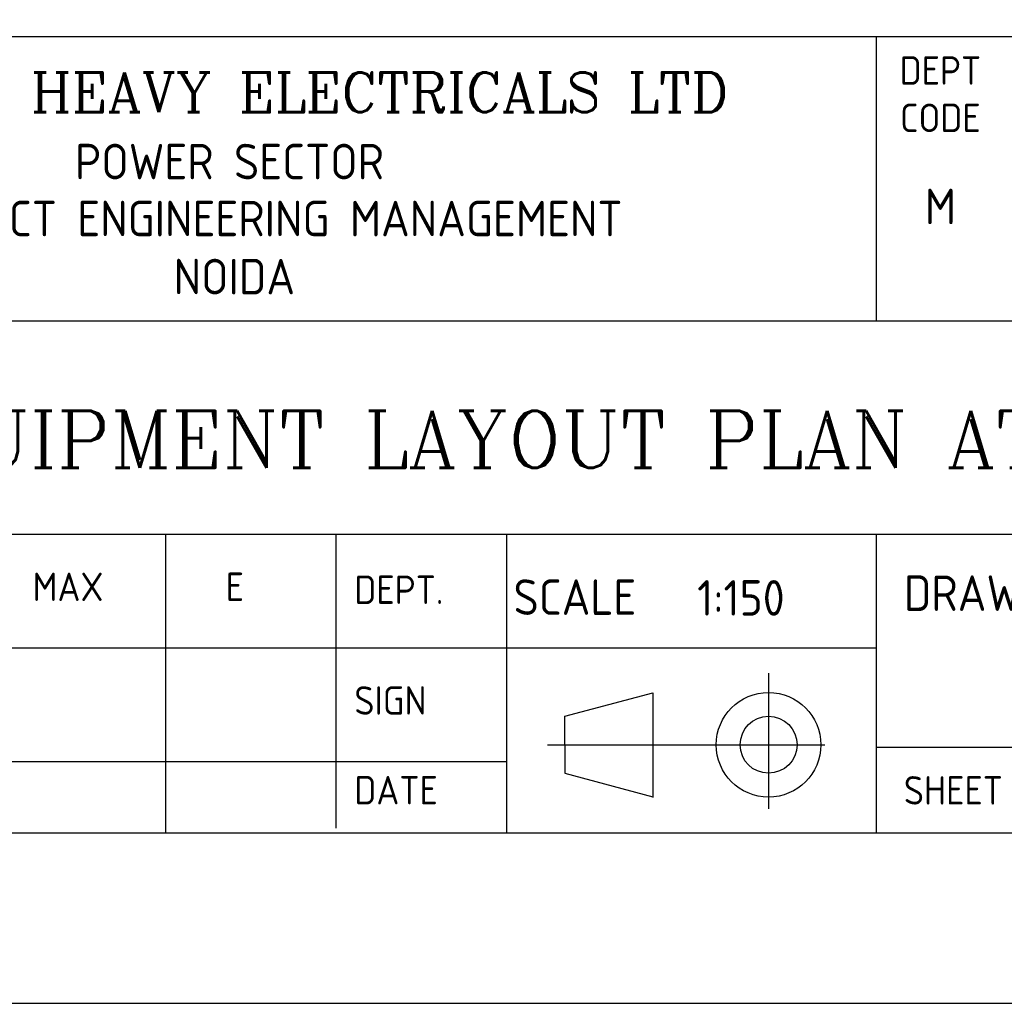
# Model space of a CAD drawing. Extents: x 18893 to 3351893, y -610358 to 406739.
# Tile 17 of 120: x 195287 to 205674, y 54937 to 65314. Entities that reach past the tile are written whole.
import ezdxf
from ezdxf.enums import TextEntityAlignment as Align

# ---------------------------------------------------------------- set-up
doc = ezdxf.new("R2010")
doc.units = 0
doc.header["$LTSCALE"] = 800
doc.header["$MEASUREMENT"] = 0
doc.linetypes.add('CENTER', pattern=[2, 1.25, -0.25, 0.25, -0.25])
doc.linetypes.add('CONTINOUS', pattern=[0])
doc.layers.get('0').update_dxf_attribs({"linetype": 'CONTINUOUS'})
doc.layers.add('TEXT', color=3, linetype='CONTINUOUS', lineweight=15)
doc.styles.add('COMPLEX', font='complex')
doc.styles.add('ROMANC', font='romanc')
doc.styles.get("Standard").update_dxf_attribs({"font": 'ISO9'})

# ---------------------------------------------------------------- blocks, each defined once
blk = doc.blocks.new('A$C731D3036')
for p, q in [((-593.64, 151.19), (-26.68, 151.19)), ((-193.39, 106.76), (-193.39, 151.19)), ((-749.28, 106.72), (-26.68, 106.72)), ((-438, 73.37), (-26.68, 73.37)), ((-304.6, 73.37), (-304.6, 26.68)), ((-277.92, 73.37), (-277.92, 27.39)), ((-251.24, 73.37), (-251.24, 26.68)), ((-193.43, 73.37), (-193.43, 26.68)), ((-438, 55.58), (-193.43, 55.58)), ((-242.14, 44.88), (-228.39, 48.56)), ((-228.39, 48.56), (-228.39, 32.2)), ((-242.14, 40.43), (-242.14, 44.88)), ((-242.14, 40.43), (-242.14, 35.98)), ((-26.68, 40.02), (-193.43, 40.02)), ((-2590.23, 37.8), (-251.24, 37.8)), ((-242.14, 35.98), (-228.39, 32.3))]:
    blk.add_line(p, q)
at = {"linetype": 'CENTER'}
for p, q in [((-210.28, 51.61), (-210.28, 30.41)), ((-244.86, 40.43), (-201.5, 40.43))]:
    blk.add_line(p, q, dxfattribs=at)
for points in [[(0, 1869.86), (-2643.59, 1869.86), (-2643.59, 0), (0, 0)], [(-26.68, 1843.18), (-2616.91, 1843.18), (-2616.91, 26.68), (-26.68, 26.68)]]:
    blk.add_lwpolyline(points, close=True)
for radius in [8.18, 4.45]:
    blk.add_circle((-210.28, 40.43), radius)
for s, height, p in [('DEPT', 4.447, (-183.41, 143.65)), ('CODE', 4.447, (-183.41, 136.24)), ('POWER SECTOR', 5.5584, (-294.57, 128.85)), ('M', 5.56, (-183.41, 121.84)), ('PROJECT ENGINEERING MANAGEMENT', 5.5584, (-290.66, 119.94)), ('NOIDA', 5.558, (-293.81, 110.86))]:
    blk.add_text(s, height=height).set_placement(p, align=Align.CENTER)
at = {"style": 'COMPLEX'}
blk.add_text('BHARAT HEAVY ELECTRICALS LTD', height=6.2254, dxfattribs=at).set_placement((-290.17, 139.35), align=Align.CENTER)
for s, height, p in [('MAX', 4.447, (-325.37, 62.91)), ('E', 4.45, (-295.17, 62.91)), ('DEPT.', 4.447, (-275.05, 62.45)), ('SCALE', 5.558, (-250.16, 60.74)), ('1:150', 5.558, (-221.44, 60.62)), ('DRAWING No.', 5.5584, (-189.13, 61.36)), ('SIGN', 4.447, (-275.05, 45.13)), ('DATE', 4.447, (-275.05, 31.11)), ('SHEET', 4.447, (-189.13, 31.08))]:
    blk.add_text(s, height=height).set_placement(p)

msp = doc.modelspace()

# ---------------------------------------------------------------- block references
at = {"color": 1, "linetype": 'CONTINOUS', "lineweight": 15, "xscale": 67.46500254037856, "yscale": 67.46500254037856, "zscale": 67.46500254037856}
msp.add_blockref('A$C731D3036', (217374.11, 54937.17), dxfattribs=at)

# ---------------------------------------------------------------- texts
at = {"layer": 'TEXT', "style": 'ROMANC'}
msp.add_text('T.G.HALL EQUIPMENT LAYOUT PLAN AT 9.0M FLOOR', height=600, dxfattribs=at).set_placement((189713.73, 60586.61))

doc.saveas('drawing.dxf')
